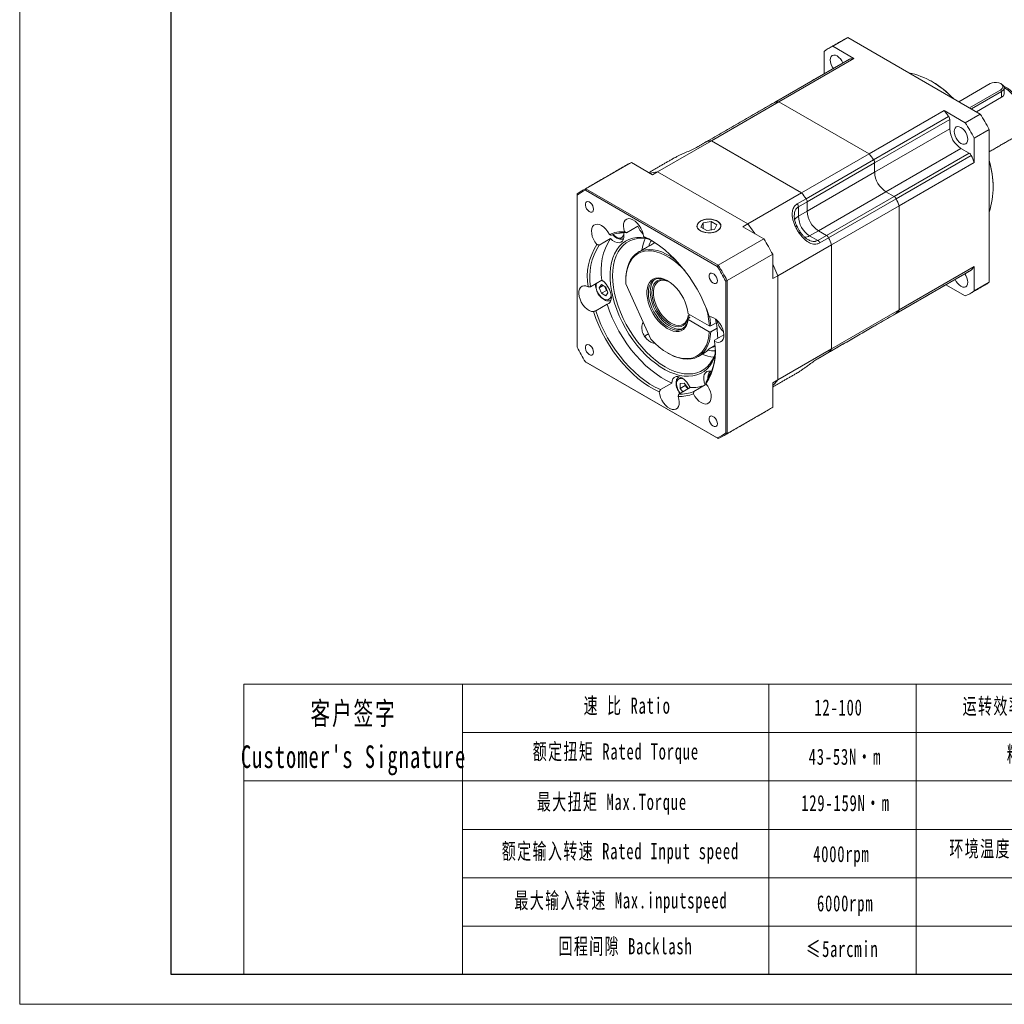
# Model space of a CAD drawing. Header units: millimetres. Extents: x -120 to 454, y -101 to 304.
# Tile 1 of 4: x -120 to 103, y -101 to 121. Entities that reach past the tile are written whole.
import ezdxf

# ---------------------------------------------------------------- set-up
doc = ezdxf.new("R2010")
doc.units = ezdxf.units.MM
doc.header["$LTSCALE"] = 1.5
doc.layers.get('0').update_dxf_attribs({"lineweight": 18})
for name, color, linetype, lineweight in [('7标注层', 4, 'Continuous', 18), ('SLD-0', 7, 'Continuous', 18), ('图框_外框线', 7, 'Continuous', 18)]:
    doc.layers.add(name, color=color, linetype=linetype, lineweight=lineweight)
doc.styles.add('标准', font='txt', dxfattribs={"width": 0.667})

msp = doc.modelspace()

# ---------------------------------------------------------------- linework, layer by layer
at = {"color": 7, "linetype": 'Continuous', "lineweight": 15}
for p, q in [((67.62, 117.22), (64.22, 115.26)), ((67.62, 117.22), (97.55, 99.94)), ((62.22, 114.1), (62.22, 109.03)), ((68.99, 112.51), (64.22, 115.26)), ((67.98, 112.34), (51.01, 102.54)), ((68.99, 112.51), (52.02, 102.71)), ((99.78, 106.81), (92.71, 102.73)), ((95.09, 101.36), (102.16, 105.44)), ((102.38, 105.05), (95.54, 101.1)), ((102.16, 105.44), (102.38, 105.05)), ((102.38, 105.05), (102.38, 103.74)), ((102.97, 105.87), (102.97, 104.56)), ((51.01, 102.54), (35.74, 93.73)), ((52.02, 102.71), (36.75, 93.89)), ((72.42, 90.94), (52.02, 102.71)), ((72.42, 90.94), (52.02, 102.71)), ((102.38, 103.74), (96.67, 100.45)), ((72.42, 90.94), (89.39, 100.73)), ((94.16, 97.98), (89.39, 100.73)), ((73.43, 89.6), (90.4, 99.4)), ((90.64, 98.72), (73.67, 88.92)), ((90.64, 98.72), (90.64, 96.58)), ((94.16, 97.98), (97.55, 99.94)), ((90.64, 96.58), (73.67, 86.78)), ((99.55, 96.47), (96.16, 94.51)), ((99.55, 96.47), (99.55, 61.9)), ((24.59, 86.87), (36.75, 93.89)), ((35.74, 93.73), (33.76, 92.58)), ((57.14, 82.12), (36.75, 93.89)), ((57.14, 82.12), (36.75, 93.89)), ((96.16, 89), (96.16, 94.51)), ((93.19, 92.17), (76.22, 82.37)), ((93.19, 92.17), (95.04, 91.1)), ((57.14, 82.12), (72.42, 90.94)), ((58.15, 80.78), (73.43, 89.6)), ((78.07, 81.3), (95.04, 91.1)), ((95.51, 90.54), (78.54, 80.75)), ((8.39, 83.03), (18.69, 88.97)), ((18.69, 88.97), (23.45, 86.22)), ((24.59, 86.87), (23.45, 86.22)), ((44.98, 75.1), (24.59, 86.87)), ((44.98, 75.1), (24.59, 86.87)), ((73.67, 88.92), (58.4, 80.1)), ((73.67, 88.92), (73.67, 86.78)), ((73.67, 88.92), (73.67, 86.78)), ((96.16, 89), (79.19, 79.2)), ((73.67, 86.78), (58.4, 77.96)), ((38.09, 65.49), (8.28, 82.7)), ((8.39, 83.03), (38.32, 65.75)), ((100.46, 83.23), (100.46, 82.97)), ((6.39, 81.87), (6.39, 81.6)), ((6.39, 81.6), (6.39, 47.18)), ((57.14, 82.12), (44.98, 75.1)), ((56.17, 79.64), (58.15, 80.78)), ((76.22, 82.37), (60.95, 73.55)), ((62.8, 72.48), (78.07, 81.3)), ((78.54, 80.75), (63.27, 71.93)), ((76.22, 82.37), (78.07, 81.3)), ((76.22, 82.37), (78.07, 81.3)), ((58.4, 80.1), (56.42, 78.96)), ((56.42, 78.96), (56.42, 76.82)), ((56.42, 76.82), (58.4, 77.96)), ((58.4, 77.96), (58.4, 80.1)), ((58.4, 80.1), (58.4, 77.96)), ((79.19, 79.2), (63.92, 70.39)), ((79.19, 55.65), (79.19, 79.2)), ((79.19, 55.65), (79.19, 79.2)), ((20.1, 74.57), (17.56, 73.1)), ((34.89, 75.37), (34.41, 74.34)), ((34.41, 74.34), (35.72, 73.59)), ((36.68, 75.65), (34.89, 75.37)), ((34.89, 74.06), (34.89, 75.37)), ((35.72, 73.59), (37.5, 73.86)), ((37.98, 74.89), (36.68, 75.65)), ((36.68, 73.73), (36.68, 75.65)), ((37.5, 73.86), (37.98, 74.89)), ((43.85, 74.44), (44.98, 75.1)), ((43.85, 74.44), (48.62, 71.69)), ((58.97, 72.41), (60.95, 73.55)), ((62.8, 72.48), (60.95, 73.55)), ((60.95, 73.55), (62.8, 72.48)), ((13.93, 71.78), (11.38, 70.31)), ((16.11, 72.99), (15.37, 72.92)), ((16.11, 73.05), (16.11, 72.99)), ((16.94, 71.78), (16.9, 71.76)), ((48.62, 71.69), (38.32, 65.75)), ((58.97, 72.41), (60.82, 71.34)), ((60.82, 71.34), (62.8, 72.48)), ((63.27, 71.93), (61.29, 70.79)), ((51.75, 63.37), (63.92, 70.39)), ((63.92, 46.84), (63.92, 70.39)), ((63.92, 46.84), (63.92, 70.39)), ((40.33, 62.28), (50.62, 68.22)), ((50.62, 68.22), (50.62, 62.71)), ((78.54, 54.86), (95.51, 64.66)), ((79.19, 55.65), (96.16, 65.45)), ((96.16, 59.94), (96.16, 65.45)), ((9.44, 60.88), (11.99, 62.35)), ((17.42, 62.46), (17.42, 62.27)), ((51.75, 63.37), (50.62, 62.71)), ((51.75, 39.81), (51.75, 63.37)), ((51.75, 39.81), (51.75, 63.37)), ((11.41, 60.67), (11.9, 61.36)), ((12.26, 61.16), (11.41, 60.67)), ((11.9, 59.4), (11.41, 60.67)), ((11.9, 61.36), (12.88, 60.8)), ((12.78, 60.69), (12.7, 60.9)), ((13.03, 60.06), (12.78, 60.69)), ((12.88, 60.8), (13.37, 59.53)), ((23.04, 49.05), (17.44, 61.51)), ((39.99, 27.79), (39.99, 62.2)), ((40.33, 62.28), (40.33, 27.71)), ((89.76, 61.32), (94.16, 58.79)), ((90.5, 61.75), (90.48, 61.74)), ((96.16, 59.94), (99.55, 61.9)), ((13.03, 60.06), (11.9, 59.4)), ((12.88, 58.84), (11.9, 59.4)), ((13.37, 59.53), (12.88, 58.84)), ((13.2, 59.95), (13.03, 60.06)), ((13.17, 56.91), (10.62, 55.45)), ((36.29, 52.02), (31.52, 54.78)), ((31.52, 54.32), (31.91, 54.55)), ((31.52, 54.13), (31.92, 53.9)), ((31.52, 53.67), (31.92, 53.9)), ((31.52, 53.47), (36.29, 50.72)), ((63.27, 46.04), (78.54, 54.86)), ((63.92, 46.84), (79.19, 55.65)), ((36.63, 52.02), (37.85, 52.73)), ((38.04, 51.53), (36.63, 50.72)), ((73.53, 51.95), (73.51, 51.94)), ((73.51, 51.94), (73.53, 51.95)), ((37.5, 48.83), (39.59, 50.03)), ((38.17, 49.22), (38.18, 49.42)), ((38.18, 49.3), (38.18, 49.22)), ((36.25, 46.82), (37.57, 47.59)), ((63.92, 46.84), (51.75, 39.81)), ((61.29, 44.9), (63.27, 46.04)), ((8.28, 43.89), (38.09, 26.69)), ((38.32, 26.55), (8.39, 43.83)), ((25.26, 37.62), (27.81, 39.09)), ((31.93, 38.08), (29.38, 36.61)), ((29.73, 39.01), (30.58, 39.08)), ((29.73, 37.88), (29.73, 39.01)), ((30.86, 38.53), (29.73, 37.88)), ((30.32, 37.15), (29.73, 37.88)), ((30.58, 39.08), (31.43, 38.03)), ((30.86, 38.53), (30.86, 38.73)), ((31.29, 38), (30.86, 38.53)), ((31.43, 37.83), (31.29, 38)), ((31.43, 38.03), (31.43, 37.79)), ((32.8, 37.2), (35.35, 38.67)), ((50.62, 39.16), (51.75, 39.81)), ((50.62, 39.16), (50.62, 33.65)), ((50.62, 33.65), (40.33, 27.71))]:
    msp.add_line(p, q, dxfattribs=at)
for p, q in [((-19.48, -29.01), (-19.48, -94.58)), ((49.73, -29.01), (49.73, -94.58))]:
    msp.add_line(p, q)
for points in [[(65.19, 113.07), (64.79, 113.24), (64.41, 113.28), (64.09, 113.18), (63.84, 112.95), (63.69, 112.6), (63.63, 112.17), (63.69, 111.67), (63.84, 111.15), (64.09, 110.64), (64.34, 110.25)], [(67.9, 112.31), (67.93, 112.32), (67.98, 112.34)], [(102.16, 105.44), (102.47, 105.69), (102.63, 105.98), (102.63, 106.28), (102.47, 106.57), (102.16, 106.81), (101.73, 106.99), (101.23, 107.09), (100.71, 107.09), (100.21, 106.99), (99.78, 106.81)], [(102.38, 106.68), (102.57, 106.56), (102.84, 106.27), (102.96, 105.95), (102.92, 105.62), (102.72, 105.31), (102.38, 105.05)], [(50.93, 102.51), (50.96, 102.53), (51.01, 102.54)], [(51.01, 102.54), (50.96, 102.53), (50.93, 102.51)], [(94.75, 94.21), (94.69, 94.7), (94.54, 95.23), (94.29, 95.74), (93.97, 96.21), (93.59, 96.61), (93.19, 96.9), (92.79, 97.07), (92.41, 97.11), (92.09, 97.01), (91.84, 96.78), (91.69, 96.44), (91.63, 96.01), (91.69, 95.51), (91.84, 94.99), (92.09, 94.47), (92.41, 94), (92.79, 93.6), (93.19, 93.31), (93.59, 93.14), (93.97, 93.1), (94.29, 93.2), (94.54, 93.43), (94.69, 93.77), (94.75, 94.21)], [(35.66, 93.69), (35.68, 93.71), (35.74, 93.73)], [(35.74, 93.73), (35.68, 93.71), (35.66, 93.69)], [(33.67, 92.55), (33.7, 92.56), (33.76, 92.58)], [(22.9, 86.54), (23.57, 86.7), (24.59, 86.87)], [(24.59, 86.87), (23.57, 86.7), (22.9, 86.54)], [(10.12, 78.4), (10.07, 78.78), (9.92, 79.18), (9.7, 79.55), (9.42, 79.85), (9.11, 80.06), (8.81, 80.14), (8.55, 80.1), (8.37, 79.93), (8.27, 79.65), (8.27, 79.3), (8.37, 78.9), (8.55, 78.51), (8.81, 78.17), (9.11, 77.91), (9.42, 77.76), (9.7, 77.74), (9.92, 77.85), (10.07, 78.08), (10.12, 78.4)], [(21.39, 72.26), (21.3, 72.88), (21.1, 73.52), (20.8, 74.16), (20.42, 74.76), (19.98, 75.29), (19.5, 75.72), (19, 76.04), (18.51, 76.23), (18.05, 76.28), (17.64, 76.18), (17.3, 75.95), (17.05, 75.59), (16.91, 75.12), (16.87, 74.56), (16.95, 73.95), (17.13, 73.31)], [(34.27, 73.51), (34.77, 73.28), (35.34, 73.13), (35.96, 73.05), (36.59, 73.06), (37.2, 73.16), (37.76, 73.33), (38.23, 73.57), (38.59, 73.87), (38.83, 74.21), (38.92, 74.57), (38.86, 74.93), (38.66, 75.28), (38.33, 75.59), (37.88, 75.85), (37.35, 76.04), (36.75, 76.15), (36.12, 76.19), (35.49, 76.13), (34.91, 76), (34.39, 75.79), (33.97, 75.52), (33.67, 75.2), (33.51, 74.84), (33.49, 74.48), (33.62, 74.12), (33.88, 73.79), (34.27, 73.51)], [(38.77, 75.01), (38.54, 75.34), (38.18, 75.64), (37.72, 75.87), (37.18, 76.04), (36.58, 76.13), (35.97, 76.15), (35.36, 76.07), (34.8, 75.92), (34.32, 75.7), (33.93, 75.42), (33.67, 75.1), (33.55, 74.75), (33.57, 74.39), (33.73, 74.05), (34.02, 73.74), (34.43, 73.47), (34.94, 73.27), (35.51, 73.13), (36.12, 73.08), (36.74, 73.11), (37.32, 73.23), (37.85, 73.41), (38.28, 73.66), (38.61, 73.97), (38.8, 74.31), (38.86, 74.66), (38.77, 75.01)], [(13.69, 72.71), (13.34, 73.33), (12.92, 73.88), (12.45, 74.35), (11.95, 74.71), (11.45, 74.94), (10.98, 75.03), (10.55, 74.98), (10.19, 74.79), (9.91, 74.47), (9.73, 74.04), (9.66, 73.51), (9.7, 72.91), (9.84, 72.27), (10.09, 71.63), (10.43, 71), (10.84, 70.44)], [(44.98, 75.1), (46, 73.75), (46.67, 72.81)], [(46.66, 72.82), (46, 73.75), (44.98, 75.1)], [(37.55, 45.22), (37.38, 44.76), (36.94, 43.84), (36.41, 43.03), (35.79, 42.32), (35.09, 41.74), (34.32, 41.27), (33.47, 40.93), (32.57, 40.71), (31.61, 40.63), (30.61, 40.67), (29.56, 40.84), (28.49, 41.15), (27.4, 41.57), (26.29, 42.12), (25.19, 42.79), (24.09, 43.57), (23, 44.46), (21.94, 45.44), (20.92, 46.52), (19.93, 47.67), (19, 48.9), (18.13, 50.19), (17.32, 51.53), (16.58, 52.91), (15.92, 54.32), (15.35, 55.74), (14.86, 57.17), (14.47, 58.59), (14.17, 60), (13.97, 61.37), (13.87, 62.7), (13.87, 63.98), (13.97, 65.19), (14.17, 66.34), (14.47, 67.39), (14.86, 68.36), (15.35, 69.23), (15.92, 69.99), (16.58, 70.64), (17.32, 71.16), (18.13, 71.57), (19, 71.85), (19.93, 72), (20.92, 72.02), (21.94, 71.91), (22.16, 71.87)], [(13.93, 71.78), (14.42, 71.35), (14.93, 71.04), (15.43, 70.86), (15.9, 70.83), (16.31, 70.95), (16.63, 71.21), (16.87, 71.61), (16.99, 72.11), (17, 72.69), (16.94, 73.11)], [(22.59, 71.66), (22.01, 71.76), (21, 71.83), (20.04, 71.76), (19.14, 71.57), (18.3, 71.25), (17.52, 70.8), (16.82, 70.23), (16.2, 69.54), (15.66, 68.74), (15.22, 67.84), (14.87, 66.84), (14.62, 65.75), (14.47, 64.58), (14.42, 63.35), (14.47, 62.05), (14.62, 60.71), (14.87, 59.33), (15.22, 57.93), (15.66, 56.51), (16.2, 55.1), (16.82, 53.69), (17.52, 52.32), (18.3, 50.97), (19.14, 49.67), (20.04, 48.44), (21, 47.27), (22.01, 46.17), (23.05, 45.17), (24.12, 44.26), (25.2, 43.46), (26.3, 42.77), (27.39, 42.2), (28.48, 41.74), (29.55, 41.42), (30.59, 41.22), (31.59, 41.15), (32.55, 41.22), (33.46, 41.41), (34.3, 41.73), (35.08, 42.18), (35.78, 42.75), (36.4, 43.44), (36.93, 44.24), (37.38, 45.14), (37.58, 45.69)], [(14.54, 72.68), (14.7, 72.51), (15.12, 72.17), (15.54, 71.95), (15.95, 71.85), (16.31, 71.9), (16.61, 72.08), (16.82, 72.38), (16.94, 72.79), (16.95, 73.05)], [(21.39, 72.26), (22.6, 71.68), (23.81, 70.97), (25.02, 70.16), (26.22, 69.23), (27.39, 68.2), (28.54, 67.07), (29.64, 65.86), (30.7, 64.57), (31.71, 63.21), (32.66, 61.78), (33.54, 60.31), (34.35, 58.8), (35.08, 57.26), (35.72, 55.7), (36.28, 54.13)], [(23.33, 71.27), (22.87, 71.52), (21.68, 72.09)], [(17.42, 62.46), (17.44, 63.17), (17.55, 64.25), (17.77, 65.25), (18.09, 66.16), (18.51, 66.97), (19.02, 67.67), (19.61, 68.26), (20.29, 68.72), (21.03, 69.06), (21.85, 69.26), (22.72, 69.33), (23.63, 69.26), (24.59, 69.07), (25.57, 68.74), (26.56, 68.28), (27.56, 67.7), (28.56, 67), (28.75, 66.85)], [(30.73, 64.54), (30.16, 65.14), (29.21, 66.03), (28.24, 66.81), (27.25, 67.49), (26.26, 68.05), (25.27, 68.49), (24.31, 68.79), (23.37, 68.97), (22.47, 69.01), (21.62, 68.92), (20.82, 68.69), (20.09, 68.33), (19.44, 67.85), (18.87, 67.24), (18.39, 66.52), (18, 65.69), (17.7, 64.77), (17.51, 63.76), (17.42, 62.67), (17.44, 61.51)], [(51.75, 63.37), (51.1, 64.92), (50.62, 65.96)], [(50.63, 65.95), (51.1, 64.92), (51.75, 63.37)], [(95.51, 64.66), (95.47, 64.62), (95.44, 64.6)], [(13.17, 56.91), (13.55, 57.08), (13.85, 57.39), (14.05, 57.82), (14.14, 58.35), (14.11, 58.95), (13.97, 59.6), (13.72, 60.26), (13.38, 60.89), (12.96, 61.47), (12.49, 61.97), (11.99, 62.35)], [(31.52, 53.47), (31.39, 52.77), (31.16, 52.15), (30.83, 51.63), (30.42, 51.23), (29.94, 50.94), (29.38, 50.79), (28.77, 50.76), (28.12, 50.87), (27.44, 51.1), (26.75, 51.46), (26.07, 51.93), (25.39, 52.51), (24.76, 53.19), (24.16, 53.94), (23.63, 54.75), (23.16, 55.61), (22.78, 56.5), (22.48, 57.39), (22.28, 58.27), (22.18, 59.12), (22.18, 59.92), (22.28, 60.65), (22.48, 61.3), (22.78, 61.85), (23.16, 62.29), (23.63, 62.61), (24.16, 62.81), (24.76, 62.88), (25.39, 62.81), (26.07, 62.62), (26.75, 62.3), (27.44, 61.86), (28.12, 61.31), (28.77, 60.67), (29.38, 59.94), (29.94, 59.14), (30.42, 58.3), (30.83, 57.42), (31.16, 56.52), (31.39, 55.64), (31.52, 54.78)], [(26.95, 62.19), (26.75, 62.29), (26.07, 62.57), (25.42, 62.73), (24.8, 62.75), (24.24, 62.64), (23.73, 62.4), (23.31, 62.03), (22.96, 61.55), (22.71, 60.96), (22.56, 60.28), (22.51, 59.53), (22.56, 58.71), (22.71, 57.86), (22.96, 56.98), (23.31, 56.1), (23.73, 55.24), (24.24, 54.42), (24.8, 53.65), (25.42, 52.96), (26.07, 52.36), (26.75, 51.86), (27.43, 51.48), (28.1, 51.22), (28.75, 51.09), (29.36, 51.09), (29.92, 51.22), (30.41, 51.48), (30.82, 51.87), (31.15, 52.37), (31.39, 52.97), (31.52, 53.67)], [(24.04, 62.56), (23.7, 62.26), (23.36, 61.78), (23.11, 61.19), (22.96, 60.51), (22.9, 59.75), (22.96, 58.94), (23.11, 58.08), (23.36, 57.21), (23.7, 56.33), (24.13, 55.47), (24.63, 54.65), (25.2, 53.88), (25.82, 53.19), (26.47, 52.59), (27.15, 52.09), (27.83, 51.71), (28.5, 51.45), (29.15, 51.32), (29.76, 51.32), (30.32, 51.45), (30.43, 51.5)], [(31.52, 54.13), (31.38, 53.47), (31.14, 52.91), (30.81, 52.45), (30.39, 52.11), (29.9, 51.9), (29.35, 51.81), (28.75, 51.86), (28.12, 52.04), (27.47, 52.35), (26.82, 52.78), (26.19, 53.31), (25.58, 53.94), (25.02, 54.66), (24.52, 55.43), (24.1, 56.25), (23.76, 57.08), (23.5, 57.92), (23.35, 58.75), (23.3, 59.53), (23.35, 60.25), (23.5, 60.89), (23.76, 61.44), (24.1, 61.88), (24.52, 62.21), (25.02, 62.41), (25.58, 62.47), (26.19, 62.41), (26.82, 62.21), (27.16, 62.06)], [(38.12, 62.24), (38.07, 62.62), (37.92, 63.01), (37.7, 63.38), (37.42, 63.69), (37.11, 63.9), (36.81, 63.98), (36.55, 63.94), (36.37, 63.76), (36.27, 63.49), (36.27, 63.13), (36.37, 62.74), (36.55, 62.35), (36.81, 62.01), (37.11, 61.75), (37.42, 61.6), (37.7, 61.58), (37.92, 61.69), (38.07, 61.92), (38.12, 62.24)], [(93.19, 60.98), (93.59, 60.81), (93.97, 60.77), (94.29, 60.87), (94.54, 61.1), (94.69, 61.44), (94.75, 61.88), (94.69, 62.37), (94.54, 62.89), (94.29, 63.41), (94.04, 63.79)], [(8.87, 60.88), (8.38, 61.05), (7.92, 61.09), (7.52, 60.98), (7.19, 60.74), (6.95, 60.37), (6.82, 59.89), (6.79, 59.33), (6.87, 58.71), (7.06, 58.06), (7.35, 57.43), (7.72, 56.82), (8.16, 56.29), (8.64, 55.84), (9.14, 55.51), (9.63, 55.31), (10.1, 55.25)], [(12.38, 62.06), (12.21, 62.15), (11.84, 62.27)], [(12.78, 60.69), (12.73, 60.83), (12.72, 60.89)], [(27.25, 62), (26.84, 62.17), (26.22, 62.32), (25.64, 62.34), (25.11, 62.23), (24.65, 61.99), (24.26, 61.62), (23.96, 61.14), (23.76, 60.56), (23.65, 59.89), (23.65, 59.15), (23.76, 58.36), (23.96, 57.54), (24.26, 56.71), (24.65, 55.9), (25.11, 55.12), (25.64, 54.4), (26.22, 53.75), (26.84, 53.19), (27.48, 52.74), (28.12, 52.41), (28.74, 52.2), (29.34, 52.13), (29.89, 52.19), (30.38, 52.38), (30.8, 52.7), (31.13, 53.14), (31.38, 53.68), (31.52, 54.32)], [(11.54, 58.89), (11.93, 58.48), (12.35, 58.16), (12.77, 57.97), (13.17, 57.91), (13.52, 57.99), (13.8, 58.2), (13.99, 58.53), (14.08, 58.96), (14.08, 59.11)], [(13.17, 56.91), (13.71, 55.37), (14.34, 53.84), (15.06, 52.32), (15.85, 50.83), (16.72, 49.38), (17.65, 47.99), (18.64, 46.65), (19.69, 45.37), (20.78, 44.18), (21.9, 43.07), (23.06, 42.06), (24.24, 41.15), (25.43, 40.35), (26.62, 39.66), (27.81, 39.09)], [(24.98, 37.13), (23.78, 37.71), (22.56, 38.41), (21.35, 39.23), (20.16, 40.16), (18.98, 41.19), (17.84, 42.31), (16.73, 43.52), (15.67, 44.82), (14.66, 46.18), (13.71, 47.6), (12.83, 49.07), (12.02, 50.58), (11.3, 52.13), (10.65, 53.69), (10.1, 55.25)], [(10.62, 55.45), (11.17, 53.9), (11.8, 52.37), (12.51, 50.85), (13.31, 49.36), (14.17, 47.92), (15.11, 46.52), (16.1, 45.18), (17.14, 43.9), (18.23, 42.71), (19.36, 41.6), (20.51, 40.59), (21.69, 39.68), (22.88, 38.88), (24.07, 38.19), (25.26, 37.62)], [(37.5, 48.51), (37.99, 48.33), (38.45, 48.3), (38.85, 48.4), (39.18, 48.65), (39.42, 49.02), (39.56, 49.5), (39.58, 50.06), (39.5, 50.68), (39.31, 51.32), (39.02, 51.96), (38.65, 52.56), (38.22, 53.1), (37.74, 53.54), (37.24, 53.87), (36.74, 54.07), (36.28, 54.13)], [(36.38, 54.13), (36.52, 53.24), (36.63, 52.02)], [(78.54, 54.86), (78.5, 54.82), (78.47, 54.81)], [(78.47, 54.81), (78.5, 54.82), (78.54, 54.86)], [(23.04, 49.05), (23.98, 48.09), (24.96, 47.23), (25.96, 46.48), (26.97, 45.85), (27.98, 45.34), (28.98, 44.96), (29.95, 44.72), (30.89, 44.62), (31.78, 44.66), (32.61, 44.84), (33.38, 45.15), (34.07, 45.6), (34.68, 46.18), (35.21, 46.88), (35.63, 47.69), (35.96, 48.61), (36.18, 49.62), (36.29, 50.72)], [(36.63, 50.72), (36.52, 49.62), (36.3, 48.6), (35.98, 47.67), (35.56, 46.85), (35.04, 46.14), (34.44, 45.55), (33.75, 45.09), (32.98, 44.75), (32.16, 44.56), (31.27, 44.5), (30.34, 44.58), (29.37, 44.79), (28.37, 45.14), (27.36, 45.63), (27.03, 45.81)], [(10.12, 46.07), (10.07, 46.45), (9.92, 46.84), (9.7, 47.22), (9.42, 47.52), (9.11, 47.73), (8.81, 47.81), (8.55, 47.77), (8.37, 47.59), (8.27, 47.32), (8.27, 46.96), (8.37, 46.57), (8.55, 46.18), (8.81, 45.84), (9.11, 45.58), (9.42, 45.43), (9.7, 45.41), (9.92, 45.52), (10.07, 45.75), (10.12, 46.07)], [(37.5, 47.41), (37.08, 47.23), (36.85, 47.17)], [(36.94, 47.22), (37.41, 47.37), (37.58, 47.46)], [(61.21, 44.84), (61.24, 44.86), (61.29, 44.9)], [(63.27, 46.04), (63.22, 46), (63.2, 45.99)], [(63.2, 45.99), (63.22, 46), (63.27, 46.04)], [(31.93, 38.08), (31.59, 38.71), (31.18, 39.3), (30.71, 39.8), (30.2, 40.19), (29.69, 40.45), (29.2, 40.57), (28.76, 40.55), (28.38, 40.37), (28.08, 40.06), (27.89, 39.63), (27.81, 39.09)], [(30.57, 39.92), (30.3, 40.05), (29.89, 40.14), (29.52, 40.1), (29.23, 39.92), (29.01, 39.62), (28.9, 39.21), (28.89, 38.72), (28.99, 38.19), (29.18, 37.64), (29.47, 37.11), (29.7, 36.79)], [(36.81, 41.73), (36.6, 41.79), (36.13, 41.82), (35.72, 41.7), (35.4, 41.44), (35.16, 41.05), (35.04, 40.55), (35.03, 39.96), (35.13, 39.33), (35.35, 38.67)], [(31.43, 37.85), (31.39, 37.89), (31.29, 38)], [(32.68, 36.67), (33.03, 36.06), (33.46, 35.5), (33.93, 35.04), (34.42, 34.68), (34.92, 34.45), (35.4, 34.35), (35.83, 34.4), (36.19, 34.59), (36.46, 34.91), (36.64, 35.35), (36.72, 35.88), (36.68, 36.48), (36.53, 37.11), (36.28, 37.76), (35.94, 38.38), (35.53, 38.95)], [(51.75, 39.81), (51.1, 39.02), (50.62, 38.53)], [(50.62, 38.53), (51.1, 39.02), (51.75, 39.81)], [(24.98, 37.13), (25.08, 36.51), (25.28, 35.86), (25.57, 35.22), (25.95, 34.63), (26.39, 34.1), (26.87, 33.66), (27.37, 33.34), (27.86, 33.15), (28.33, 33.11), (28.74, 33.2), (29.07, 33.44), (29.32, 33.8), (29.47, 34.27), (29.5, 34.82), (29.43, 35.43), (29.25, 36.08)], [(38.12, 29.91), (38.07, 30.28), (37.92, 30.68), (37.7, 31.05), (37.42, 31.36), (37.11, 31.56), (36.81, 31.65), (36.55, 31.6), (36.37, 31.43), (36.27, 31.15), (36.27, 30.8), (36.37, 30.4), (36.55, 30.02), (36.81, 29.67), (37.11, 29.41), (37.42, 29.27), (37.7, 29.25), (37.92, 29.36), (38.07, 29.58), (38.12, 29.91)]]:
    msp.add_lwpolyline(points, dxfattribs=at)
for centre, radius, start, end in [((71.94, 107.42), 10.71, 113.7959, 119.9925), ((68.54, 105.48), 10.69, 113.7931, 126.2177), ((63.38, 110.24), 3.36, 22.021, 57.399), ((70.22, 101.95), 10.63, 96.6205, 102.1468), ((77.4, 90.97), 18.74, 42.1503, 77.855), ((74.53, 87.04), 23.59, 44.0717, 59.38), ((97.71, 97.72), 9.77, 2.4033, 57.494), ((53.25, 92.15), 10.63, 96.6205, 102.1468), ((53.25, 92.15), 10.63, 96.6205, 102.1468), ((52.98, 72.1), 46.32, 36.1148, 38.1856), ((89.43, 98.67), 1.21, 2.4659, 37.2177), ((47.23, 68.57), 55.38, 27.9262, 32.0738), ((50.62, 70.53), 55.38, 27.9262, 32.0738), ((96.17, 96.83), 5.53, 182.6055, 237.3945), ((37.97, 83.34), 10.63, 96.6205, 102.1468), ((37.97, 83.34), 10.63, 96.6205, 102.1468), ((36.01, 62.3), 46.32, 36.1148, 38.1856), ((36.01, 62.3), 46.32, 36.1148, 38.1856), ((72.46, 88.87), 1.21, 2.4659, 37.2177), ((72.46, 88.87), 1.21, 2.4659, 37.2177), ((94.39, 90.08), 1.21, 22.7817, 57.5354), ((53.16, 71.79), 46.32, 21.8144, 23.8854), ((76.74, 82.96), 23.72, 0.6576, 15.8923), ((81.77, 83.5), 18.69, 342.0863, 17.9137), ((23, 79.18), 10.71, 113.7959, 119.9925), ((79.2, 87.03), 5.53, 182.6055, 237.3945), ((79.2, 87.03), 5.53, 182.6055, 237.3945), ((12.7, 73.24), 10.69, 113.7931, 126.2177), ((12.61, 73.01), 10.61, 114.0753, 125.9355), ((20.74, 53.48), 46.32, 36.1148, 38.1856), ((20.74, 53.48), 46.32, 36.1148, 38.1856), ((57.19, 80.05), 1.21, 2.4659, 37.2177), ((57.19, 80.05), 1.21, 2.4659, 37.2177), ((77.42, 80.28), 1.21, 22.7817, 57.5354), ((77.42, 80.28), 1.21, 22.7817, 57.5354), ((36.19, 61.99), 46.32, 21.8144, 23.8854), ((36.19, 61.99), 46.32, 21.8144, 23.8854), ((55.21, 78.91), 1.21, 2.4659, 37.2177), ((63.93, 78.21), 5.53, 182.6055, 237.3945), ((63.93, 78.21), 5.53, 182.6055, 237.3945), ((57.25, 75.17), 1.84, 116.5986, 155.7204), ((61.95, 77.07), 5.53, 182.6055, 237.3945), ((24.95, 76.72), 5.3, 203.8542, 226.4086), ((56.06, 73.98), 0.568, 85.1909, 121.0172), ((25.2, 64.55), 13.39, 147.2922, 189.4326), ((16.7, 65.55), 7.77, 86.8273, 112.7609), ((17.11, 65.5), 7.62, 86.6261, 112.9621), ((31.05, 67.77), 10.08, 156.5398, 171.9765), ((29.68, 67.63), 7.48, 150.2076, 161.0256), ((1.69, 42.28), 55.38, 27.9262, 32.0738), ((56.31, 73.53), 0.585, 299.3627, 334.1134), ((57.95, 73.95), 1.84, 263.9035, 303.4295), ((60.17, 70.32), 1.21, 22.7817, 57.5354), ((62.15, 71.46), 1.21, 22.7817, 57.5354), ((62.15, 71.46), 1.21, 22.7817, 57.5354), ((20.92, 53.18), 46.32, 21.8144, 23.8854), ((20.92, 53.18), 46.32, 21.8144, 23.8854), ((22.36, 63.08), 13.66, 147.4327, 189.2921), ((22.65, 63.08), 13.39, 147.2922, 189.4326), ((-8.54, 36.38), 54.97, 28.0208, 31.9793), ((-8.6, 36.34), 55.38, 27.9262, 32.0738), ((87.63, 71.79), 10.63, 317.8631, 323.3887), ((95, 63.81), 3.36, 202.0081, 237.3988), ((13.81, 61), 3.1, 167.8571, 222.9044), ((14.68, 61.42), 2.03, 201.2305, 221.5357), ((93.23, 70.54), 10.71, 300.0021, 306.215), ((89.84, 68.57), 10.69, 293.7929, 306.2178), ((19.04, 50.97), 17.29, 3.4891, 17.9413), ((18.14, 49.13), 20.04, 0.508, 12.8745), ((70.66, 61.99), 10.63, 317.8631, 323.3887), ((70.66, 61.99), 10.63, 317.8631, 323.3887), ((43.1, 54.55), 5.26, 193.454, 226.5406), ((23.08, 48.56), 1.73, 108.6918, 142.1353), ((54.91, 73.01), 54.97, 208.0208, 211.9793), ((32.73, 49.9), 4.68, 300.1278, 318.8541), ((24.02, 46.3), 13.66, 327.4327, 9.2921), ((55.38, 53.17), 10.63, 317.8631, 323.3887), ((55.38, 53.17), 10.63, 317.8631, 323.3887), ((38.44, 54.96), 10.08, 248.0175, 263.4555), ((25.2, 46.25), 12.42, 326.5281, 1.309), ((37.66, 54.04), 7.67, 257.4888, 269.6496), ((37.27, 40.31), 1.18, 122.278, 184.7486), ((32.87, 39.27), 2.03, 198.4438, 218.7855), ((32.38, 45.68), 7.62, 266.6261, 292.9621), ((29.68, 43.83), 7.77, 266.8272, 292.761), ((29.83, 44.21), 7.62, 266.6261, 292.9621), ((44.3, 42.29), 10.71, 300.0029, 306.2143), ((33.76, 36.38), 10.61, 294.0753, 305.9354), ((34.01, 36.34), 10.69, 293.7929, 306.2178)]:
    msp.add_arc(centre, radius, start, end, dxfattribs=at)
for points in [[(66.59, 116.7), (63.19, 114.74)], [(67.9, 112.31), (50.93, 102.51)], [(86.55, 107.34), (86.32, 107.47)], [(102.38, 106.68), (102.16, 106.81)], [(50.93, 102.51), (35.66, 93.69)], [(35.66, 93.69), (33.68, 92.55)], [(99.55, 91.39), (106.15, 95.2)], [(33.67, 92.55), (33.56, 92.49)], [(33.76, 92.58), (33.62, 92.51)], [(28.15, 89.89), (22.62, 86.7)], [(17.65, 88.45), (7.36, 82.5)], [(8.28, 82.7), (8.39, 83.03)], [(34.32, 75.7), (34.27, 75.68)], [(38.12, 75.68), (38.08, 75.7)], [(14.14, 72.51), (13.69, 72.71)], [(17.13, 73.31), (17.56, 73.1)], [(21.68, 72.09), (21.39, 72.26)], [(10.84, 70.44), (11.38, 70.31)], [(23.99, 70.86), (20.23, 68.69)], [(38.09, 65.49), (38.32, 65.75)], [(78.47, 54.81), (95.44, 64.6)], [(9.44, 60.88), (8.87, 60.88)], [(40.33, 62.28), (39.99, 62.2)], [(73.51, 51.94), (90.48, 61.74)], [(95.19, 59.31), (98.58, 61.27)], [(10.1, 55.25), (10.62, 55.45)], [(31.52, 54.32), (31.52, 54.13)], [(31.52, 53.67), (31.52, 53.47)], [(63.2, 45.99), (78.47, 54.81)], [(36.63, 52.02), (36.29, 52.02)], [(61.18, 44.82), (73.51, 51.94)], [(22.2, 50.04), (21.83, 49.82)], [(36.29, 50.72), (36.63, 50.72)], [(37.54, 47.4), (37.46, 47.37)], [(37.5, 48.83), (37.5, 48.51)], [(37.5, 47.41), (37.58, 47.46)], [(26.86, 45.91), (27.03, 45.81)], [(33.83, 45.13), (35.08, 45.85)], [(61.15, 44.8), (61.21, 44.84)], [(61.19, 44.84), (61.29, 44.9)], [(61.22, 44.85), (63.2, 45.99)], [(8.39, 43.83), (8.28, 43.89)], [(50.62, 38.2), (56.15, 41.39)], [(35.53, 38.95), (35.56, 39.4)], [(25.26, 37.62), (24.98, 37.13)], [(29.25, 36.08), (29.38, 36.61)], [(32.8, 37.2), (32.68, 36.67)], [(39.36, 27.08), (49.65, 33.02)], [(40.33, 27.71), (39.99, 27.79)], [(38.32, 26.55), (38.09, 26.69)]]:
    msp.add_open_spline(points, degree=1, dxfattribs=at)
for points, knots in [([(102.96, 104.69), (102.94, 104.56), (102.92, 104.26), (102.67, 103.93), (102.45, 103.79), (102.38, 103.74)], [0, 0, 0, 0, 0.433459, 0.941079, 1.165884, 1.165884, 1.165884, 1.165884]), ([(106.12, 95.19), (106.16, 95.21), (106.38, 95.31), (106.71, 95.61), (107.09, 96.06), (107.38, 96.6), (107.59, 97.22), (107.69, 97.85), (107.71, 98.41), (107.69, 98.99), (107.61, 99.67), (107.42, 100.5), (107.14, 101.33), (106.78, 102.15), (106.35, 102.94), (105.85, 103.68), (105.3, 104.38), (104.7, 105), (104.07, 105.54), (103.45, 105.97), (103.03, 106.16), (102.85, 106.25)], [0, 0, 0, 0, 0.178572, 0.896474, 1.612492, 2.340474, 3.090154, 3.862412, 4.425244, 4.852321, 5.648843, 6.443461, 7.235825, 8.026247, 8.815669, 9.605276, 10.396046, 11.189192, 11.98602, 12.787571, 13.440858, 13.440858, 13.440858, 13.440858]), ([(33.62, 92.51), (33.46, 92.42), (33.12, 92.23), (32.51, 91.93), (31.66, 91.54), (30.75, 91.14), (29.89, 90.76), (29.21, 90.44), (28.82, 90.25), (28.61, 90.14)], [0, 0, 0, 0, 0.591606, 1.218907, 1.846839, 3.101161, 3.883099, 4.665952, 5.545401, 5.545401, 5.545401, 5.545401]), ([(28.61, 90.14), (28.61, 90.14), (28.44, 90.05), (28.3, 89.97), (28.15, 89.89)], [0, 0, 0, 0, 0.0065779, 0.5227627, 0.5227627, 0.5227627, 0.5227627]), ([(55.76, 74.47), (55.63, 74.78), (55.38, 75.36), (55.14, 76.23), (55, 77.16), (55.06, 78.13), (55.42, 79.06), (55.92, 79.45), (56.17, 79.64)], [0, 0, 0, 0, 0.916848, 1.707553, 2.497277, 3.600865, 4.642335, 5.679562, 5.679562, 5.679562, 5.679562]), ([(56.42, 78.96), (56.22, 78.8), (55.82, 78.49), (55.52, 77.75), (55.51, 77.2), (55.5, 76.95)], [0, 0, 0, 0, 0.803067, 1.620172, 2.320955, 2.320955, 2.320955, 2.320955]), ([(56.11, 74.55), (56.08, 74.62), (55.93, 74.91), (55.75, 75.43), (55.57, 76.08), (55.48, 76.59), (55.49, 76.86), (55.5, 76.95)], [0, 0, 0, 0, 0.210841, 0.927401, 1.596609, 2.209295, 2.500824, 2.500824, 2.500824, 2.500824]), ([(56.6, 73.02), (56.6, 73.02), (56.44, 73.25), (56.14, 73.72), (55.89, 74.22), (55.76, 74.47)], [0, 0, 0, 0, 0.010502, 0.836891, 1.673751, 1.673751, 1.673751, 1.673751]), ([(56.85, 73.28), (56.77, 73.38), (56.57, 73.66), (56.32, 74.09), (56.17, 74.43), (56.11, 74.55)], [0, 0, 0, 0, 0.364699, 1.065295, 1.471186, 1.471186, 1.471186, 1.471186]), ([(14.49, 72.62), (14.5, 72.61), (14.63, 72.44), (14.93, 72.17), (15.37, 71.86), (15.82, 71.67), (16.24, 71.6), (16.6, 71.62), (16.8, 71.72), (16.88, 71.76)], [0, 0, 0, 0, 0.054118, 0.548443, 1.047626, 1.553013, 2.005189, 2.436077, 2.746916, 2.746916, 2.746916, 2.746916]), ([(61.29, 70.79), (61.08, 70.69), (60.7, 70.52), (60.1, 70.48), (59.33, 70.61), (58.54, 71.01), (57.77, 71.63), (57.16, 72.27), (56.79, 72.76), (56.6, 73.02)], [0, 0, 0, 0, 0.74361, 1.369082, 1.995182, 3.245843, 4.025499, 4.806069, 5.682951, 5.682951, 5.682951, 5.682951]), ([(58.6, 71.55), (58.5, 71.61), (58.23, 71.77), (57.8, 72.13), (57.32, 72.64), (57, 73.03), (56.85, 73.26), (56.84, 73.27)], [0, 0, 0, 0, 0.389048, 1.030365, 1.708494, 2.442371, 2.484129, 2.484129, 2.484129, 2.484129]), ([(58.6, 71.57), (58.85, 71.43), (59.35, 71.15), (59.94, 71.1), (60.43, 71.16), (60.65, 71.26), (60.82, 71.34)], [0, 0, 0, 0, 0.787882, 1.553922, 1.766822, 2.342739, 2.342739, 2.342739, 2.342739]), ([(10.6, 61.55), (10.59, 61.53), (10.55, 61.36), (10.57, 60.99), (10.66, 60.46), (10.84, 59.91), (11.1, 59.38), (11.34, 59.02), (11.48, 58.84), (11.51, 58.81)], [0, 0, 0, 0, 0.064463, 0.61727, 1.181212, 1.74455, 2.306179, 2.838569, 2.966192, 2.966192, 2.966192, 2.966192]), ([(11.51, 58.81), (11.58, 58.73), (11.77, 58.5), (12.12, 58.18), (12.56, 57.88), (13.01, 57.71), (13.43, 57.66), (13.79, 57.7), (13.98, 57.8), (14.05, 57.85)], [0, 0, 0, 0, 0.262877, 0.76016, 1.263028, 1.77208, 2.22337, 2.654067, 2.958086, 2.958086, 2.958086, 2.958086]), ([(24.05, 48.08), (23.93, 48.1), (23.51, 48.14), (22.81, 48.48), (22.03, 49.1), (21.39, 50), (21.07, 50.91), (21.02, 51.7), (21.07, 52.31), (21.25, 52.65), (21.34, 52.82)], [0, 0, 0, 0, 0.366483, 1.228725, 2.163569, 3.211029, 4.392814, 5.022304, 5.650628, 6.30639, 6.30639, 6.30639, 6.30639]), ([(56.6, 41.66), (56.8, 41.8), (57.18, 42.05), (57.81, 42.49), (58.55, 43.03), (59.42, 43.67), (60.38, 44.35), (60.93, 44.68), (61.19, 44.84)], [0, 0, 0, 0, 0.919525, 1.71254, 2.504571, 3.611381, 4.655891, 5.588356, 5.588356, 5.588356, 5.588356]), ([(29.46, 40.53), (29.44, 40.52), (29.3, 40.46), (29.1, 40.25), (28.89, 39.9), (28.78, 39.48), (28.75, 39), (28.82, 38.47), (28.97, 37.92), (29.22, 37.38), (29.45, 36.98), (29.6, 36.79), (29.64, 36.75)], [0, 0, 0, 0, 0.073695, 0.54151, 1.006254, 1.488237, 1.994085, 2.514001, 3.035464, 3.555234, 4.074375, 4.212807, 4.212807, 4.212807, 4.212807]), ([(36.67, 41.77), (36.65, 41.76), (36.51, 41.71), (36.31, 41.49), (36.11, 41.15), (36, 40.72), (35.96, 40.39), (35.99, 40.18), (35.99, 40.15)], [0, 0, 0, 0, 0.06585, 0.483858, 0.899125, 1.329795, 1.781788, 1.858759, 1.858759, 1.858759, 1.858759]), ([(56.15, 41.39), (56.15, 41.39), (56.28, 41.46), (56.44, 41.56), (56.6, 41.66)], [0, 0, 0, 0, 0.0014251, 0.5254404, 0.5254404, 0.5254404, 0.5254404])]:
    msp.add_open_spline(points, degree=3, knots=knots, dxfattribs=at)
at = {"layer": '7标注层', "color": 0}
msp.add_line((-68.94, -29.01), (-68.94, -94.57), dxfattribs=at)
at = {"layer": 'SLD-0'}
msp.add_line((83.07, -29.01), (83.07, -94.56), dxfattribs=at)
at = {"layer": '图框_外框线'}
for p, q in [((-68.94, -29.01), (447.19, -29.01)), ((-19.48, -39.95), (270.59, -39.95)), ((-68.94, -50.89), (447.19, -50.89)), ((-19.48, -61.83), (447.19, -61.83)), ((-19.48, -72.77), (447.19, -72.77)), ((-19.48, -83.7), (447.19, -83.7))]:
    msp.add_line(p, q, dxfattribs=at)
at = {"layer": '图框_外框线', "color": 3}
msp.add_lwpolyline([(-119.61, -101.4), (454.01, -101.4), (454.01, 304.24), (-119.61, 304.24)], close=True, dxfattribs=at)
at = {"layer": '图框_外框线', "color": 3, "lineweight": 25}
msp.add_lwpolyline([(-85.47, -94.57), (447.19, -94.57), (447.19, 297.41), (-85.47, 297.41)], close=True, dxfattribs=at)

# ---------------------------------------------------------------- texts
at = {"layer": 'SLD-0', "color": 1, "attachment_point": 2, "line_spacing_factor": 1.15057, "style": '标准'}
for s, insert, char_height, width in [("\\T1.1;客户签字\\PCustomer's Signature", (-44.13, -33.06), 5.1046, 63.5013), ('\\T1.1;速 比 Ratio', (17.72, -32.02), 3.6461, 29.7921), ('{\\T1.10000;12-100}', (65.5, -32.44), 3.6461, 15.5025), ('\\T1.1;运转效率 Transmission Efficiency', (122.35, -32.13), 3.6461, 61.9605), ('\\T1.1;额定扭矩 Rated Torque', (15.15, -42.39), 3.6461, 64.7358), ('\\T1.1;43-53N·m', (66.95, -43.59), 3.6461, 30.1994), ('\\T1.1;精度寿命 Service Life', (122.35, -42.97), 3.6461, 48.6346), ('\\T1.1;最大扭矩 Max.Torque', (14.26, -53.79), 3.6461, 43.0388), ('\\T1.1;129-159N·m', (67.08, -54.06), 3.6461, 36.2623), ('\\T1.1;额定输入转速 Rated Input speed', (16.18, -64.93), 3.6461, 57.2198), ('\\T1.1;环境温度 Enviromental Temperature', (120.26, -64.38), 3.6461, 61.4379), ('\\T1.1;4000rpm', (66.13, -65.59), 3.6461, 25.1232), ('\\T1.1;最大输入转速 Max.inputspeed ', (16.31, -76.07), 3.6461, 57.5503), ('\\T1.1;6000rpm', (67, -76.73), 3.6461, 79.7253), ('\\T1.1;回程间隙 Backlash', (17.33, -86.44), 3.6461, 46.6643), ('\\T1.1;≤5arcmin ', (66.33, -87.05), 3.6461, 28.0477)]:
    msp.add_mtext(s, dxfattribs=dict(at, insert=insert, char_height=char_height, width=width))

doc.saveas('drawing.dxf')
